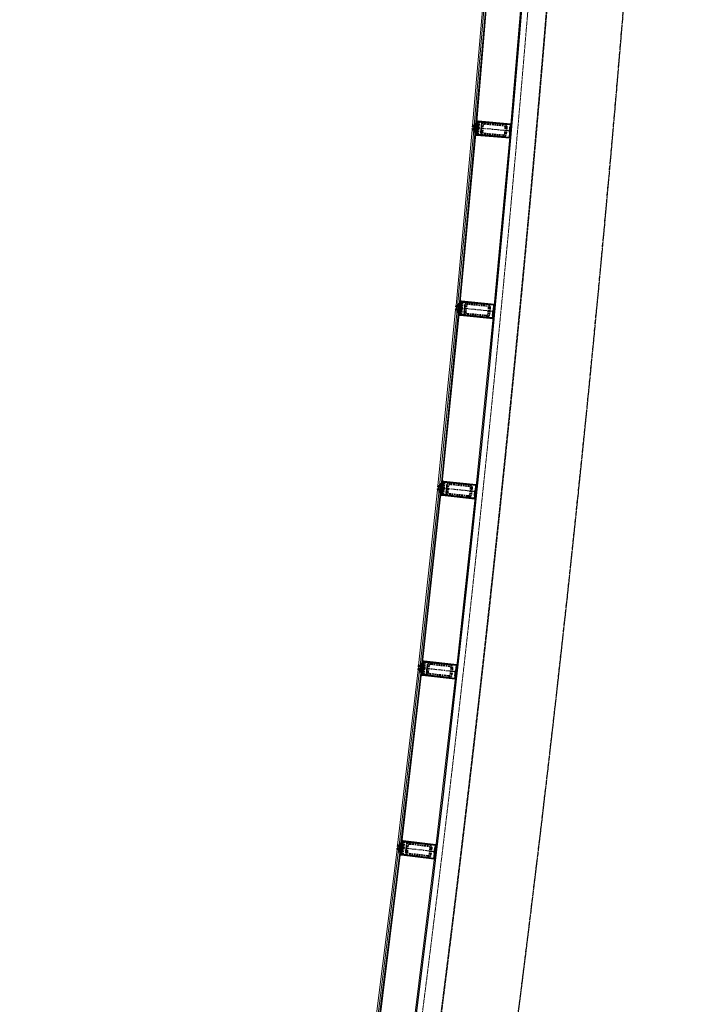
# Model space of a CAD drawing. Header units: millimetres. Extents: x 98667 to 994031, y -2704 to 533009.
# Tile 247 of 256: x 634175 to 639539, y 472335 to 480097. Entities that reach past the tile are written whole.
import ezdxf

# ---------------------------------------------------------------- set-up
doc = ezdxf.new("R2010")
doc.units = ezdxf.units.MM
for name, pattern in [('AP03000E0$0$CENTER', [50.8, 31.75, -6.35, 6.35, -6.35]), ('AP03000E0$0$HIDDEN', [9.525, 6.35, -3.175]), ('AP03000E0$0$HIDDENX2', [19.05, 12.7, -6.35]), ('sp00000g0$0$CENTER', [50.8, 31.75, -6.35, 6.35, -6.35])]:
    doc.linetypes.add(name, pattern=pattern)
doc.layers.add('0_LOUNGES', color=7, linetype='Continuous', true_color=0xfac800)
for name, color, linetype, lineweight in [('AP03000E0$0$A-FLOR-EDGE', 1, 'AP03000E0$0$HIDDENX2', 15), ('AP03000E0$0$A-GLAZ-FULL-EXTR', 2, 'Continuous', 20), ('AP03000E0$0$A-GLAZ-MULL-EXTR', 3, 'Continuous', 35), ('AP03000E0$0$A-WALL-FNSH', 1, 'Continuous', 15)]:
    doc.layers.add(name, color=color, linetype=linetype, lineweight=lineweight)
doc.layers.add('AP03000E0$0$A-Slab Edge Guide', color=55, linetype='Continuous', lineweight=15, plot=False)
doc.layers.add('sp00000g0$0$S-GRID', color=1, linetype='sp00000g0$0$CENTER')

msp = doc.modelspace()

# ---------------------------------------------------------------- linework, layer by layer
at = {"color": 251, "linetype": 'AP03000E0$0$CENTER'}
for p, q in [((638042.3, 479219.4), (637743.5, 479245.8)), ((637911.1, 477796.9), (637612.5, 477825.7)), ((637768.5, 476375.5), (637470.2, 476406.7)), ((637614.7, 474955.3), (637316.6, 474988.8)), ((637449.6, 473536.4), (637151.7, 473572.3))]:
    msp.add_line(p, q, dxfattribs=at)
at = {"layer": '0_LOUNGES', "color": 251, "extrusion": (-9.9569e-08, 8.03241e-09, 1)}
msp.add_arc((459025.1, 494953.7, -0.1), 179716.4, 329.503566, 357.209655, dxfattribs=at)
at = {"layer": 'AP03000E0$0$A-FLOR-EDGE', "color": 251, "linetype": 'AP03000E0$0$HIDDEN'}
msp.add_arc((459073.4, 494999.9), 179716, 310.999998, 11.472529, dxfattribs=at)
at = {"layer": 'AP03000E0$0$A-GLAZ-FULL-EXTR', "color": 251}
for p, q in [((637861.8, 480649.4), (637745, 479263.2)), ((637757, 479262.2), (637873.7, 480648.4)), ((637885.7, 480647.4), (637768.9, 479261.2)), ((637774.9, 479260.7), (637891.7, 480646.9)), ((638160.7, 480624.2), (638043.9, 479238)), ((637745, 479263.2), (637757, 479262.2)), ((637757, 479262.2), (637758, 479274.2)), ((637768.9, 479261.2), (637757, 479262.2)), ((637758, 479274.2), (637769.9, 479273.1)), ((637758.5, 479280.1), (637770.4, 479279.1)), ((637761, 479273.9), (637761.5, 479279.9)), ((637766.9, 479273.4), (637761, 479273.9)), ((637761.5, 479279.9), (637767.4, 479279.4)), ((637767.4, 479279.4), (637766.9, 479273.4)), ((637769.9, 479273.1), (637768.9, 479261.2)), ((637768.9, 479261.2), (637774.9, 479260.7)), ((637614.1, 477843.1), (637741.9, 479228.3)), ((637753.9, 479227.2), (637626.1, 477842)), ((637638, 477840.9), (637765.8, 479226.1)), ((637771.8, 479225.6), (637644, 477840.3)), ((637741.9, 479228.3), (637753.9, 479227.2)), ((637752.2, 479209.3), (637764.2, 479208.2)), ((637753.9, 479227.2), (637752.8, 479215.3)), ((637752.8, 479215.3), (637764.7, 479214.2)), ((637765.8, 479226.1), (637753.9, 479227.2)), ((637755.8, 479215), (637755.2, 479209)), ((637755.2, 479209), (637761.2, 479208.5)), ((637761.7, 479214.5), (637755.8, 479215)), ((637761.2, 479208.5), (637761.7, 479214.5)), ((637764.7, 479214.2), (637765.8, 479226.1)), ((637765.8, 479226.1), (637771.8, 479225.6)), ((637912.9, 477815.5), (638040.7, 479200.8)), ((637626.1, 477842), (637627.2, 477853.9)), ((637627.2, 477853.9), (637639.1, 477852.8)), ((637627.7, 477859.9), (637639.7, 477858.8)), ((637630.2, 477853.7), (637630.7, 477859.6)), ((637636.1, 477853.1), (637630.2, 477853.7)), ((637630.7, 477859.6), (637636.7, 477859.1)), ((637636.7, 477859.1), (637636.1, 477853.1)), ((637639.1, 477852.8), (637638, 477840.9)), ((637610.8, 477808.3), (637472, 476424.1)), ((637483.9, 476422.9), (637622.7, 477807.1)), ((637634.7, 477805.9), (637495.9, 476421.7)), ((637501.8, 476421.1), (637640.6, 477805.3)), ((637622.7, 477807.1), (637610.8, 477808.3)), ((637626.1, 477842), (637614.1, 477843.1)), ((637620.9, 477789.1), (637632.9, 477787.9)), ((637622.7, 477807.1), (637621.5, 477795.1)), ((637621.5, 477795.1), (637633.5, 477793.9)), ((637634.7, 477805.9), (637622.7, 477807.1)), ((637624.5, 477794.8), (637623.9, 477788.8)), ((637623.9, 477788.8), (637629.9, 477788.2)), ((637630.5, 477794.2), (637624.5, 477794.8)), ((637638, 477840.9), (637626.1, 477842)), ((637629.9, 477788.2), (637630.5, 477794.2)), ((637633.5, 477793.9), (637634.7, 477805.9)), ((637640.6, 477805.3), (637634.7, 477805.9)), ((637644, 477840.3), (637638, 477840.9)), ((637909.3, 477778.3), (637770.5, 476394.1)), ((637318.5, 475006.2), (637468.3, 476389.3)), ((637480.3, 476388), (637330.5, 475004.9)), ((637342.4, 475003.6), (637492.2, 476386.7)), ((637498.2, 476386), (637348.4, 475003)), ((637468.3, 476389.3), (637480.3, 476388)), ((637472, 476424.1), (637483.9, 476422.9)), ((637480.3, 476388), (637479, 476376)), ((637479, 476376), (637490.9, 476374.7)), ((637492.2, 476386.7), (637480.3, 476388)), ((637482, 476375.7), (637481.3, 476369.7)), ((637487.9, 476375.1), (637482, 476375.7)), ((637483.9, 476422.9), (637485.1, 476434.8)), ((637495.9, 476421.7), (637483.9, 476422.9)), ((637485.1, 476434.8), (637497.1, 476433.6)), ((637485.7, 476440.8), (637497.6, 476439.6)), ((637487.3, 476369.1), (637487.9, 476375.1)), ((637488.1, 476434.5), (637488.7, 476440.5)), ((637494.1, 476433.9), (637488.1, 476434.5)), ((637488.7, 476440.5), (637494.7, 476439.9)), ((637490.9, 476374.7), (637492.2, 476386.7)), ((637492.2, 476386.7), (637498.2, 476386)), ((637494.7, 476439.9), (637494.1, 476433.9)), ((637497.1, 476433.6), (637495.9, 476421.7)), ((637495.9, 476421.7), (637501.8, 476421.1)), ((637478.3, 476370.1), (637490.3, 476368.8)), ((637481.3, 476369.7), (637487.3, 476369.1)), ((637616.8, 474973.9), (637766.6, 476357)), ((637330.5, 475004.9), (637318.5, 475006.2)), ((637330.5, 475004.9), (637331.8, 475016.9)), ((637342.4, 475003.6), (637330.5, 475004.9)), ((637331.8, 475016.9), (637343.7, 475015.6)), ((637332.4, 475022.8), (637344.3, 475021.5)), ((637334.7, 475016.5), (637335.4, 475022.5)), ((637340.7, 475015.9), (637334.7, 475016.5)), ((637335.4, 475022.5), (637341.3, 475021.9)), ((637341.3, 475021.9), (637340.7, 475015.9)), ((637343.7, 475015.6), (637342.4, 475003.6)), ((637348.4, 475003), (637342.4, 475003.6)), ((637314.6, 474971.4), (637153.8, 473589.6)), ((637165.7, 473588.3), (637326.5, 474970.1)), ((637338.5, 474968.7), (637177.7, 473586.9)), ((637183.6, 473586.2), (637344.4, 474968)), ((637326.5, 474970.1), (637314.6, 474971.4)), ((637324.5, 474952.2), (637336.4, 474950.8)), ((637326.5, 474970.1), (637325.2, 474958.1)), ((637325.2, 474958.1), (637337.1, 474956.7)), ((637338.5, 474968.7), (637326.5, 474970.1)), ((637328.1, 474957.8), (637327.4, 474951.8)), ((637327.4, 474951.8), (637333.4, 474951.1)), ((637334.1, 474957.1), (637328.1, 474957.8)), ((637333.4, 474951.1), (637334.1, 474957.1)), ((637337.1, 474956.7), (637338.5, 474968.7)), ((637344.4, 474968), (637338.5, 474968.7)), ((637612.6, 474936.8), (637451.8, 473555)), ((637153.8, 473589.6), (637165.7, 473588.3)), ((637165.7, 473588.3), (637167.1, 473600.2)), ((637177.7, 473586.9), (637165.7, 473588.3)), ((637167.1, 473600.2), (637179, 473598.8)), ((637167.8, 473606.1), (637179.7, 473604.7)), ((637170.1, 473599.8), (637170.8, 473605.8)), ((637176.1, 473599.1), (637170.1, 473599.8)), ((637170.8, 473605.8), (637176.8, 473605.1)), ((637176.8, 473605.1), (637176.1, 473599.1)), ((637179, 473598.8), (637177.7, 473586.9)), ((637177.7, 473586.9), (637183.6, 473586.2)), ((636977.8, 472174.4), (637149.6, 473554.9)), ((637161.5, 473553.4), (636989.8, 472172.9)), ((637001.7, 472171.4), (637173.5, 473551.9)), ((637179.4, 473551.2), (637007.6, 472170.7)), ((637149.6, 473554.9), (637161.5, 473553.4)), ((637159.3, 473535.5), (637171.2, 473534.1)), ((637161.5, 473553.4), (637160.1, 473541.5)), ((637160.1, 473541.5), (637172, 473540)), ((637173.5, 473551.9), (637161.5, 473553.4)), ((637163, 473541.1), (637162.3, 473535.2)), ((637162.3, 473535.2), (637168.3, 473534.4)), ((637169, 473540.4), (637163, 473541.1)), ((637168.3, 473534.4), (637169, 473540.4)), ((637172, 473540), (637173.5, 473551.9)), ((637173.5, 473551.9), (637179.4, 473551.2)), ((637275.6, 472137.4), (637447.3, 473517.8))]:
    msp.add_line(p, q, dxfattribs=at)
at = {"layer": 'AP03000E0$0$A-GLAZ-FULL-EXTR', "color": 251, "linetype": 'Continuous'}
for p, q in [((637757, 479262.4), (637768.9, 479261.3)), ((637757.2, 479265.5), (637769.2, 479264.5)), ((637757.5, 479268.7), (637769.5, 479267.7)), ((637757.8, 479271.9), (637769.7, 479270.8)), ((637760.8, 479273.9), (637759.7, 479262)), ((637763.9, 479273.7), (637762.9, 479261.7)), ((637767.1, 479273.4), (637766.1, 479261.4)), ((637752.8, 479215.8), (637764.9, 479215.7)), ((637753.1, 479218.9), (637765.2, 479218.9)), ((637753.4, 479222.1), (637765.5, 479222.1)), ((637753.7, 479215.2), (637753.8, 479226.3)), ((637753.7, 479225.3), (637765.7, 479225.2)), ((637756.9, 479214.9), (637757, 479227)), ((637760.1, 479214.6), (637760.1, 479226.7)), ((637763.3, 479214.3), (637763.3, 479226.4)), ((637626.9, 477851), (637639, 477851)), ((637627.5, 477841.9), (637627.5, 477853.9)), ((637630.7, 477841.6), (637630.7, 477853.6)), ((637633.8, 477841.3), (637633.9, 477853.3)), ((637637, 477841), (637637, 477853)), ((637621.6, 477795.4), (637633.5, 477794.2)), ((637621.9, 477798.6), (637633.8, 477797.3)), ((637622.2, 477801.7), (637634.1, 477800.5)), ((637622.5, 477804.9), (637634.4, 477803.7)), ((637625.8, 477806.7), (637624.6, 477794.8)), ((637626.3, 477844.7), (637638.4, 477844.6)), ((637626.6, 477847.9), (637638.7, 477847.8)), ((637629, 477806.4), (637627.8, 477794.5)), ((637632.1, 477806.1), (637630.9, 477794.2)), ((637631.6, 477841.5), (637638.1, 477841.5)), ((637479.2, 476378.4), (637491.3, 476378.4)), ((637479.6, 476381.6), (637491.6, 476381.5)), ((637479.9, 476384.8), (637492, 476384.7)), ((637480.3, 476387.9), (637480.6, 476387.9)), ((637481.8, 476375.7), (637481.8, 476387.8)), ((637484.1, 476424.3), (637496, 476423.1)), ((637484.4, 476427.5), (637496.3, 476426.3)), ((637484.7, 476430.6), (637496.6, 476429.4)), ((637485, 476433.8), (637496.9, 476432.6)), ((637485, 476375.4), (637485, 476387.5)), ((637486.4, 476434.7), (637485.2, 476422.7)), ((637486.6, 476375.2), (637491, 476375.2)), ((637488.1, 476375), (637488.2, 476387.1)), ((637489.5, 476434.4), (637488.3, 476422.4)), ((637491.3, 476378.5), (637491.4, 476386.8)), ((637492.7, 476434.1), (637491.5, 476422.1)), ((637495.8, 476433.7), (637494.6, 476421.8)), ((637330.7, 475007.4), (637342.8, 475007.4)), ((637331.1, 475010.6), (637343.1, 475010.5)), ((637331.4, 475013.8), (637343.5, 475013.7)), ((637333.3, 475004.6), (637333.3, 475016.7)), ((637336.5, 475004.3), (637336.5, 475016.3)), ((637337.1, 475004.2), (637342.5, 475004.2)), ((637339.6, 475003.9), (637339.7, 475016)), ((637342.8, 475007.7), (637342.9, 475015.7)), ((637325.5, 474961.1), (637337.4, 474959.7)), ((637325.9, 474964.2), (637337.8, 474962.8)), ((637326.2, 474967.4), (637338.1, 474966)), ((637328.6, 474969.8), (637327.2, 474957.9)), ((637331.8, 474969.4), (637330.4, 474957.5)), ((637334.9, 474969.1), (637333.5, 474957.2)), ((637338.1, 474968.7), (637336.7, 474956.8)), ((637165.8, 473589.2), (637177.8, 473587.8)), ((637167.4, 473600.1), (637166, 473588.2)), ((637166.2, 473592.3), (637178.1, 473590.9)), ((637166.6, 473595.5), (637178.5, 473594.1)), ((637166.9, 473598.7), (637178.9, 473597.2)), ((637170.5, 473599.8), (637169.1, 473587.9)), ((637173.7, 473599.4), (637172.3, 473587.5)), ((637176.9, 473599), (637175.4, 473587.1)), ((637160.4, 473544.4), (637172.5, 473544.4)), ((637160.8, 473547.6), (637172.9, 473547.5)), ((637161.2, 473550.8), (637173.3, 473550.7)), ((637162.2, 473541.2), (637162.3, 473553.3)), ((637162.2, 473541.2), (637172.1, 473541.2)), ((637165.4, 473540.8), (637165.4, 473552.9)), ((637168.6, 473540.4), (637168.6, 473552.5)), ((637171.7, 473540), (637171.8, 473552.1))]:
    msp.add_line(p, q, dxfattribs=at)
at = {"layer": 'AP03000E0$0$A-GLAZ-MULL-EXTR', "color": 251}
for p, q in [((637744.6, 479258.2), (637744.1, 479253.2)), ((637744.1, 479253.2), (637784, 479249.7)), ((637779.4, 479255.1), (637744.6, 479258.2)), ((637776.2, 479275.5), (637778.6, 479302.9)), ((637781.2, 479275.1), (637776.2, 479275.5)), ((637778.6, 479302.9), (637783.2, 479297.5)), ((637783.2, 479297.5), (637779.4, 479255.1)), ((637783.2, 479297.5), (637781.2, 479275.1)), ((637785.9, 479271.6), (637782.7, 479234.8)), ((637788.1, 479297), (637783.2, 479297.5)), ((637784, 479249.7), (637784.4, 479254.7)), ((637784.4, 479254.7), (637787.9, 479294.1)), ((637785.2, 479229.5), (637788.9, 479271.4)), ((637788.9, 479271.4), (637785.9, 479271.6)), ((637787.9, 479294.1), (637844.7, 479289)), ((638047.1, 479274.2), (637788.1, 479297)), ((637844.7, 479289), (638043.9, 479271.5)), ((638039.1, 479251.8), (638035.5, 479210)), ((638038.9, 479214.7), (638042.1, 479251.5)), ((638042.1, 479251.5), (638039.1, 479251.8)), ((638043.9, 479271.5), (638040.2, 479229.6)), ((638043.2, 479229.4), (638047.1, 479274.2)), ((637742.8, 479238.3), (637742.4, 479233.3)), ((637742.4, 479233.3), (637777.2, 479230.2)), ((637782.7, 479234.8), (637742.8, 479238.3)), ((637770.5, 479210.8), (637768.1, 479183.4)), ((637768.1, 479183.4), (637773.5, 479187.9)), ((637775.5, 479210.3), (637770.5, 479210.8)), ((637777.2, 479230.2), (637773.5, 479187.9)), ((637773.5, 479187.9), (637775.5, 479210.3)), ((637773.5, 479187.9), (637778.5, 479187.5)), ((637778.5, 479187.5), (638037.5, 479164.6)), ((637778.7, 479190.5), (637782.2, 479229.8)), ((637835.5, 479185.4), (637778.7, 479190.5)), ((637782.2, 479229.8), (637785.2, 479229.5)), ((638034.7, 479167.9), (637835.5, 479185.4)), ((638038.4, 479209.7), (638034.7, 479167.9)), ((638035.5, 479210), (638038.4, 479209.7)), ((638037.5, 479164.6), (638041.9, 479214.4)), ((638041.9, 479214.4), (638038.9, 479214.7)), ((638040.2, 479229.6), (638043.2, 479229.4)), ((637645.4, 477855.1), (637648.1, 477882.5)), ((637650.4, 477854.7), (637645.4, 477855.1)), ((637648.1, 477882.5), (637652.6, 477877.1)), ((637648.5, 477834.8), (637652.6, 477877.1)), ((637652.6, 477877.1), (637650.4, 477854.7)), ((637652.6, 477877.1), (637657.5, 477876.6)), ((637657.3, 477873.6), (637653.5, 477834.3)), ((637714, 477868.1), (637657.3, 477873.6)), ((637657.5, 477876.6), (637916.3, 477851.7)), ((637913.1, 477849), (637714, 477868.1)), ((637909, 477807.2), (637913.1, 477849)), ((637916.3, 477851.7), (637911.6, 477801.9)), ((637611.3, 477813.2), (637611.7, 477818.2)), ((637646.1, 477809.9), (637611.3, 477813.2)), ((637611.7, 477818.2), (637651.6, 477814.4)), ((637613.2, 477833.1), (637613.7, 477838.1)), ((637653, 477829.3), (637613.2, 477833.1)), ((637613.7, 477838.1), (637648.5, 477834.8)), ((637639.2, 477790.4), (637636.6, 477763.1)), ((637644.2, 477790), (637639.2, 477790.4)), ((637642, 477767.6), (637646.1, 477809.9)), ((637642, 477767.6), (637644.2, 477790)), ((637651.1, 477809.4), (637647.3, 477770.1)), ((637649.4, 477792.5), (637653, 477829.3)), ((637652.4, 477792.2), (637649.4, 477792.5)), ((637651.6, 477814.4), (637651.1, 477809.4)), ((637656.5, 477834), (637652.4, 477792.2)), ((637653.5, 477834.3), (637656.5, 477834)), ((637902, 477765.6), (637906.1, 477807.5)), ((637903.1, 477745.5), (637907.1, 477787.3)), ((637908.6, 477802.2), (637905, 477765.4)), ((637910.1, 477787), (637905.8, 477742.2)), ((637906.1, 477807.5), (637909, 477807.2)), ((637907.1, 477787.3), (637910.1, 477787)), ((637911.6, 477801.9), (637908.6, 477802.2)), ((637636.6, 477763.1), (637642, 477767.6)), ((637647, 477767.1), (637642, 477767.6)), ((637905.8, 477742.2), (637647, 477767.1)), ((637647.3, 477770.1), (637704, 477764.6)), ((637704, 477764.6), (637903.1, 477745.5)), ((637905, 477765.4), (637902, 477765.6)), ((637503.4, 476435.9), (637506.2, 476463.2)), ((637506.2, 476463.2), (637510.7, 476457.7)), ((637506.3, 476415.5), (637510.7, 476457.7)), ((637510.7, 476457.7), (637508.3, 476435.4)), ((637510.7, 476457.7), (637515.6, 476457.2)), ((637515.3, 476454.2), (637511.2, 476414.9)), ((637572, 476448.3), (637515.3, 476454.2)), ((637515.6, 476457.2), (637774.2, 476430.2)), ((637468.9, 476394.2), (637469.4, 476399.2)), ((637503.7, 476390.6), (637468.9, 476394.2)), ((637469.4, 476399.2), (637509.2, 476395.1)), ((637470.9, 476414.1), (637471.5, 476419.1)), ((637510.7, 476410), (637470.9, 476414.1)), ((637471.5, 476419.1), (637506.3, 476415.5)), ((637499.3, 476348.3), (637503.7, 476390.6)), ((637508.3, 476435.4), (637503.4, 476435.9)), ((637508.6, 476390.1), (637504.5, 476350.8)), ((637506.9, 476373.2), (637510.7, 476410)), ((637509.2, 476395.1), (637508.6, 476390.1)), ((637514.2, 476414.6), (637509.9, 476372.9)), ((637511.2, 476414.9), (637514.2, 476414.6)), ((637770.9, 476427.6), (637572, 476448.3)), ((637759.3, 476344.3), (637763.6, 476386.1)), ((637766.1, 476380.8), (637762.2, 476344)), ((637763.6, 476386.1), (637766.6, 476385.8)), ((637769.1, 476380.5), (637766.1, 476380.8)), ((637766.6, 476385.8), (637770.9, 476427.6)), ((637774.2, 476430.2), (637769.1, 476380.5)), ((637496.6, 476371.2), (637493.8, 476343.9)), ((637493.8, 476343.9), (637499.3, 476348.3)), ((637501.6, 476370.7), (637496.6, 476371.2)), ((637499.3, 476348.3), (637501.6, 476370.7)), ((637504.2, 476347.8), (637499.3, 476348.3)), ((637762.8, 476320.8), (637504.2, 476347.8)), ((637504.5, 476350.8), (637561.2, 476344.9)), ((637509.9, 476372.9), (637506.9, 476373.2)), ((637561.2, 476344.9), (637760.2, 476324.1)), ((637762.2, 476344), (637759.3, 476344.3)), ((637760.2, 476324.1), (637764.5, 476365.9)), ((637767.5, 476365.6), (637762.8, 476320.8)), ((637764.5, 476365.9), (637767.5, 476365.6)), ((637315.2, 474976.4), (637315.7, 474981.4)), ((637315.7, 474981.4), (637355.5, 474976.9)), ((637317.4, 474996.3), (637318, 475001.3)), ((637357.2, 474991.8), (637317.4, 474996.3)), ((637318, 475001.3), (637352.8, 474997.3)), ((637350, 475017.8), (637353.1, 475045.1)), ((637355, 475017.2), (637350, 475017.8)), ((637352.8, 474997.3), (637357.5, 475039.6)), ((637353, 474955.1), (637357.2, 474991.8)), ((637353.1, 475045.1), (637357.5, 475039.6)), ((637355.5, 474976.9), (637354.9, 474971.9)), ((637357.5, 475039.6), (637355, 475017.2)), ((637360.7, 474996.5), (637356, 474954.7)), ((637357.5, 475039.6), (637362.5, 475039)), ((637362.1, 475036), (637357.7, 474996.8)), ((637357.7, 474996.8), (637360.7, 474996.5)), ((637418.8, 475029.7), (637362.1, 475036)), ((637362.5, 475039), (637620.8, 475010)), ((637617.5, 475007.3), (637418.8, 475029.7)), ((637612.8, 474965.6), (637617.5, 475007.3)), ((637620.8, 475010), (637615.3, 474960.3)), ((637350, 474972.5), (637315.2, 474976.4)), ((637342.8, 474953.2), (637339.7, 474925.9)), ((637339.7, 474925.9), (637345.2, 474930.3)), ((637347.7, 474952.6), (637342.8, 474953.2)), ((637345.2, 474930.3), (637350, 474972.5)), ((637345.2, 474930.3), (637347.7, 474952.6)), ((637350.2, 474929.7), (637345.2, 474930.3)), ((637608.6, 474900.7), (637350.2, 474929.7)), ((637354.9, 474971.9), (637350.5, 474932.7)), ((637350.5, 474932.7), (637407.2, 474926.3)), ((637356, 474954.7), (637353, 474955.1)), ((637407.2, 474926.3), (637605.9, 474904)), ((637605.2, 474924.2), (637609.9, 474965.9)), ((637608.1, 474923.9), (637605.2, 474924.2)), ((637605.9, 474904), (637610.6, 474945.7)), ((637612.3, 474960.6), (637608.1, 474923.9)), ((637613.6, 474945.4), (637608.6, 474900.7)), ((637609.9, 474965.9), (637612.8, 474965.6)), ((637610.6, 474945.7), (637613.6, 474945.4)), ((637615.3, 474960.3), (637612.3, 474960.6)), ((637153.2, 473584.7), (637152.6, 473579.7)), ((637152.6, 473579.7), (637192.3, 473574.9)), ((637188, 473580.5), (637153.2, 473584.7)), ((637185.4, 473600.9), (637188.7, 473628.2)), ((637190.4, 473600.3), (637185.4, 473600.9)), ((637193.1, 473622.7), (637188, 473580.5)), ((637188.7, 473628.2), (637193.1, 473622.7)), ((637193.1, 473622.7), (637190.4, 473600.3)), ((637195, 473596.8), (637190.5, 473560)), ((637192.3, 473574.9), (637192.9, 473579.9)), ((637192.9, 473579.9), (637197.7, 473619.1)), ((637192.9, 473554.7), (637197.9, 473596.4)), ((637198, 473622.1), (637193.1, 473622.7)), ((637197.9, 473596.4), (637195, 473596.8)), ((637197.7, 473619.1), (637254.2, 473612.3)), ((637456.2, 473591), (637198, 473622.1)), ((637254.2, 473612.3), (637452.8, 473588.4)), ((637452.8, 473588.4), (637447.8, 473546.7)), ((637450.8, 473546.3), (637456.2, 473591)), ((637150.8, 473564.8), (637150.2, 473559.9)), ((637150.2, 473559.9), (637185, 473555.7)), ((637190.5, 473560), (637150.8, 473564.8)), ((637177.6, 473536.4), (637174.3, 473509.1)), ((637174.3, 473509.1), (637179.9, 473513.5)), ((637182.6, 473535.8), (637177.6, 473536.4)), ((637185, 473555.7), (637179.9, 473513.5)), ((637179.9, 473513.5), (637182.6, 473535.8)), ((637179.9, 473513.5), (637184.9, 473512.9)), ((637184.9, 473512.9), (637443, 473481.8)), ((637185.2, 473515.9), (637189.9, 473555.1)), ((637241.8, 473509), (637185.2, 473515.9)), ((637189.9, 473555.1), (637192.9, 473554.7)), ((637440.4, 473485.1), (637241.8, 473509)), ((637445.4, 473526.8), (637440.4, 473485.1)), ((637447.4, 473568.9), (637442.4, 473527.2)), ((637442.4, 473527.2), (637445.4, 473526.8)), ((637443, 473481.8), (637449, 473531.4)), ((637446, 473531.8), (637450.4, 473568.5)), ((637449, 473531.4), (637446, 473531.8)), ((637450.4, 473568.5), (637447.4, 473568.9)), ((637447.8, 473546.7), (637450.8, 473546.3))]:
    msp.add_line(p, q, dxfattribs=at)
at = {"layer": 'AP03000E0$0$A-GLAZ-MULL-EXTR', "color": 251, "linetype": 'Continuous'}
for p, q in [((637776.5, 479278.4), (637781.5, 479278.4)), ((637776.7, 479281.6), (637781.8, 479281.6)), ((637777, 479284.8), (637782, 479284.8)), ((637777.3, 479275.4), (637777.4, 479289)), ((637777.3, 479288), (637782.3, 479287.9)), ((637777.6, 479291.1), (637782.6, 479291.1)), ((637777.9, 479294.3), (637782.9, 479294.3)), ((637778.1, 479297.5), (637783.2, 479297.5)), ((637778.4, 479300.6), (637780.5, 479300.6)), ((637779.2, 479275.2), (637781.2, 479275.2)), ((637780.5, 479275.1), (637780.6, 479300.5)), ((637768.3, 479186.4), (637771.7, 479186.4)), ((637768.6, 479189.6), (637773.6, 479189.5)), ((637768.9, 479192.7), (637773.9, 479192.7)), ((637769.2, 479195.9), (637774.2, 479195.9)), ((637769.5, 479199.1), (637774.5, 479199.1)), ((637769.7, 479202.3), (637774.8, 479202.2)), ((637770, 479205.4), (637775, 479205.4)), ((637770.3, 479208.6), (637775.3, 479208.6)), ((637770.6, 479185.5), (637770.7, 479210.7)), ((637773.8, 479191.6), (637773.9, 479210.5)), ((637645.6, 477856.8), (637650.6, 477856.3)), ((637645.9, 477860), (637650.9, 477859.5)), ((637646.2, 477863.1), (637651.2, 477862.6)), ((637646.5, 477866.3), (637651.5, 477865.8)), ((637646.8, 477869.4), (637651.8, 477869)), ((637647.1, 477872.6), (637652.1, 477872.1)), ((637647.4, 477875.8), (637652.4, 477875.3)), ((637647.7, 477878.9), (637651.3, 477878.6)), ((637650.2, 477879.9), (637647.8, 477854.9)), ((637648, 477882.1), (637648.5, 477882)), ((637637.4, 477771.5), (637642.4, 477771)), ((637637.7, 477774.6), (637642.7, 477774.1)), ((637638, 477777.8), (637643, 477777.3)), ((637638.3, 477781), (637643.3, 477780.5)), ((637638.6, 477784.1), (637643.6, 477783.6)), ((637638.9, 477787.3), (637643.9, 477786.8)), ((637641.4, 477790.2), (637639, 477765.1)), ((637639.2, 477790.4), (637644.2, 477790)), ((637636.8, 477765.2), (637638.8, 477765)), ((637637.1, 477768.3), (637642.1, 477767.8)), ((637507.2, 476462.1), (637504.4, 476435.8)), ((637505.3, 476454.5), (637510.3, 476453.9)), ((637505.6, 476457.6), (637510.6, 476457.1)), ((637506, 476460.8), (637508.4, 476460.5)), ((637510, 476458.6), (637507.5, 476435.4)), ((637503.7, 476438.7), (637508.6, 476438.2)), ((637504, 476441.8), (637509, 476441.3)), ((637504.3, 476445), (637509.3, 476444.5)), ((637504.6, 476448.2), (637509.6, 476447.6)), ((637505, 476451.3), (637509.9, 476450.8)), ((637493.8, 476343.9), (637493.8, 476343.9)), ((637494.1, 476347.1), (637497.3, 476346.8)), ((637494.4, 476350.3), (637499.4, 476349.7)), ((637497.6, 476371.1), (637494.8, 476344.7)), ((637494.8, 476353.4), (637499.7, 476352.9)), ((637495.1, 476356.6), (637500.1, 476356.1)), ((637495.4, 476359.7), (637500.4, 476359.2)), ((637495.8, 476362.9), (637500.7, 476362.4)), ((637496.1, 476366.1), (637501.1, 476365.5)), ((637496.4, 476369.2), (637501.4, 476368.7)), ((637500.7, 476370.8), (637498.3, 476347.5)), ((637350.1, 475018.7), (637355.1, 475018.1)), ((637350.5, 475021.9), (637355.4, 475021.3)), ((637350.8, 475025), (637355.8, 475024.4)), ((637351.2, 475028.2), (637356.2, 475027.6)), ((637351.5, 475031.3), (637356.5, 475030.8)), ((637351.9, 475034.5), (637356.9, 475033.9)), ((637355.1, 475042.6), (637352.2, 475017.5)), ((637352.2, 475037.6), (637357.2, 475037.1)), ((637352.6, 475040.8), (637356.9, 475040.3)), ((637353, 475043.9), (637354.1, 475043.8)), ((637339.8, 474927.2), (637341.2, 474927)), ((637340.2, 474930.4), (637344.7, 474929.8)), ((637340.6, 474933.5), (637345.5, 474932.9)), ((637340.9, 474936.7), (637345.9, 474936.1)), ((637341.3, 474939.8), (637346.2, 474939.3)), ((637341.6, 474943), (637346.6, 474942.4)), ((637344.9, 474952.9), (637342, 474927.7)), ((637342, 474946.1), (637346.9, 474945.6)), ((637342.3, 474949.3), (637347.3, 474948.7)), ((637342.7, 474952.4), (637347.6, 474951.9)), ((637185.8, 473600.9), (637185.8, 473604.4)), ((637185.8, 473603.9), (637190.8, 473603.9)), ((637186.1, 473607.1), (637191.2, 473607.1)), ((637186.5, 473610.2), (637191.6, 473610.2)), ((637186.9, 473613.4), (637191.9, 473613.4)), ((637187.3, 473616.6), (637192.3, 473616.6)), ((637187.3, 473600.7), (637190.4, 473600.7)), ((637187.7, 473619.8), (637192.7, 473619.7)), ((637188, 473622.9), (637192.9, 473622.9)), ((637188.4, 473626.1), (637190.4, 473626.1)), ((637189, 473600.5), (637189.1, 473627.7)), ((637192.2, 473615.7), (637192.2, 473623.7)), ((637174.7, 473511.9), (637177.8, 473511.9)), ((637175.1, 473515), (637180.1, 473515)), ((637175.4, 473518.2), (637180.5, 473518.2)), ((637175.8, 473521.4), (637180.9, 473521.4)), ((637175.9, 473510.3), (637176, 473522.6)), ((637176.2, 473524.6), (637181.2, 473524.5)), ((637176.6, 473527.7), (637181.6, 473527.7)), ((637177, 473530.9), (637182, 473530.9)), ((637177.3, 473534.1), (637182.4, 473534.1)), ((637179.1, 473512.8), (637179.2, 473536.2)), ((637182.4, 473533.9), (637182.4, 473535.8))]:
    msp.add_line(p, q, dxfattribs=at)
at = {"layer": 'AP03000E0$0$A-GLAZ-MULL-EXTR', "color": 251, "linetype": 'AP03000E0$0$HIDDENX2'}
for p, q in [((637793.3, 479241.4), (637797.7, 479291.2)), ((637797.7, 479291.2), (637817.6, 479289.4)), ((637817.6, 479289.4), (637808.8, 479189.8)), ((637811, 479214.7), (637815.4, 479264.5)), ((637823.5, 479213.6), (637827.8, 479263.4)), ((637841.4, 479274.8), (637990.8, 479261.6)), ((637842.5, 479287.2), (637991.9, 479274)), ((638002.2, 479248), (637997.8, 479198.2)), ((638014.6, 479246.9), (638010.2, 479197.1)), ((637788.9, 479191.6), (637793.3, 479241.4)), ((637808.8, 479189.8), (637788.9, 479191.6)), ((637983.1, 479174.4), (637833.7, 479187.6)), ((637984.2, 479186.9), (637834.8, 479200.1)), ((637667, 477870.7), (637662.2, 477820.9)), ((637686.9, 477868.7), (637667, 477870.7)), ((637677.3, 477769.2), (637686.9, 477868.7)), ((637859.9, 477839.5), (637710.6, 477853.9)), ((637861.1, 477852), (637711.8, 477866.3)), ((637662.2, 477820.9), (637657.4, 477771.1)), ((637657.4, 477771.1), (637677.3, 477769.2)), ((637684.5, 477843.9), (637679.7, 477794.1)), ((637697, 477842.7), (637692.2, 477792.9)), ((637703.4, 477779.2), (637852.7, 477764.9)), ((637866.4, 477776.1), (637871.2, 477825.9)), ((637878.8, 477774.9), (637883.6, 477824.7)), ((637702.2, 477766.8), (637851.5, 477752.4)), ((637519.9, 476401.5), (637514.7, 476351.7)), ((637525.1, 476451.2), (637519.9, 476401.5)), ((637545, 476449.1), (637525.1, 476451.2)), ((637534.6, 476349.7), (637545, 476449.1)), ((637542.4, 476424.3), (637537.2, 476374.5)), ((637554.8, 476423), (637549.6, 476373.2)), ((637717.7, 476418.5), (637568.5, 476434.1)), ((637719, 476431), (637569.8, 476446.5)), ((637723.7, 476355.1), (637728.9, 476404.8)), ((637736.1, 476353.8), (637741.3, 476403.5)), ((637514.7, 476351.7), (637534.6, 476349.7)), ((637559.5, 476347.1), (637708.6, 476331.5)), ((637560.8, 476359.5), (637709.9, 476344)), ((637366.3, 474983.3), (637360.7, 474933.6)), ((637371.8, 475032.9), (637366.3, 474983.3)), ((637391.7, 475030.7), (637371.8, 475032.9)), ((637380.6, 474931.3), (637391.7, 475030.7)), ((637388.9, 475005.9), (637383.3, 474956.2)), ((637401.4, 475004.5), (637395.8, 474954.8)), ((637564.2, 474998.7), (637415.2, 475015.5)), ((637565.6, 475011.2), (637416.6, 475027.9)), ((637569.7, 474935.2), (637575.3, 474984.9)), ((637582.1, 474933.8), (637587.7, 474983.5)), ((637360.7, 474933.6), (637380.6, 474931.3)), ((637405.4, 474928.5), (637554.5, 474911.8)), ((637406.8, 474941), (637555.9, 474924.2)), ((637201.4, 473566.3), (637207.3, 473615.9)), ((637207.3, 473615.9), (637227.2, 473613.5)), ((637227.2, 473613.5), (637215.2, 473514.3)), ((637218.2, 473539.1), (637224.2, 473588.7)), ((637230.6, 473537.6), (637236.6, 473587.2)), ((637250.5, 473598.1), (637399.5, 473580.2)), ((637252, 473610.6), (637400.9, 473592.6)), ((637195.4, 473516.6), (637201.4, 473566.3)), ((637215.2, 473514.3), (637195.4, 473516.6)), ((637389, 473493.3), (637240.1, 473511.3)), ((637390.5, 473505.7), (637241.6, 473523.7)), ((637410.4, 473566.3), (637404.4, 473516.7)), ((637422.8, 473564.8), (637416.8, 473515.2))]:
    msp.add_line(p, q, dxfattribs=at)
at = {"layer": 'AP03000E0$0$A-GLAZ-MULL-EXTR', "color": 251}
for centre, start, end in [((637743.5, 479260.8), 293.01753, 56.89623), ((637744.5, 479260.7), 293.01753, 56.89623), ((637745.5, 479260.7), 293.01753, 56.89623), ((637746.4, 479260.6), 293.01753, 56.89623), ((637747.4, 479260.5), 293.01753, 56.89623), ((637748.4, 479260.4), 293.01753, 56.89623), ((637740.8, 479230.9), 293.01753, 56.89623), ((637741.8, 479230.9), 293.01753, 56.89623), ((637742.8, 479230.8), 293.01753, 56.89623), ((637743.8, 479230.7), 293.01753, 56.89623), ((637744.8, 479230.6), 293.01753, 56.89623), ((637745.8, 479230.5), 293.01753, 56.89623), ((637609.7, 477810.9), 292.56191, 56.4406), ((637610.7, 477810.8), 292.56191, 56.4406), ((637611.7, 477810.7), 292.56191, 56.4406), ((637612.6, 477840.7), 292.56191, 56.4406), ((637612.7, 477810.6), 292.56191, 56.4406), ((637613.6, 477840.6), 292.56191, 56.4406), ((637613.7, 477810.5), 292.56191, 56.4406), ((637614.6, 477840.5), 292.56191, 56.4406), ((637614.7, 477810.4), 292.56191, 56.4406), ((637615.6, 477840.4), 292.56191, 56.4406), ((637616.6, 477840.3), 292.56191, 56.4406), ((637617.5, 477840.3), 292.56191, 56.4406), ((637467.3, 476391.9), 292.10628, 55.98496), ((637468.3, 476391.8), 292.10628, 55.98496), ((637469.3, 476391.7), 292.10628, 55.98496), ((637470.3, 476391.6), 292.10628, 55.98496), ((637470.4, 476421.7), 292.10628, 55.98496), ((637471.3, 476391.5), 292.10628, 55.98496), ((637471.4, 476421.6), 292.10628, 55.98496), ((637472.2, 476391.4), 292.10628, 55.98496), ((637472.4, 476421.5), 292.10628, 55.98496), ((637473.4, 476421.4), 292.10628, 55.98496), ((637474.4, 476421.3), 292.10628, 55.98496), ((637475.4, 476421.2), 292.10628, 55.98496), ((637316.9, 475003.9), 291.65066, 55.52934), ((637317.9, 475003.8), 291.65066, 55.52934), ((637318.9, 475003.7), 291.65066, 55.52934), ((637319.9, 475003.6), 291.65066, 55.52934), ((637320.9, 475003.4), 291.65066, 55.52934), ((637321.9, 475003.3), 291.65066, 55.52934), ((637313.6, 474974.1), 291.65066, 55.52934), ((637314.6, 474974), 291.65066, 55.52934), ((637315.6, 474973.9), 291.65066, 55.52934), ((637316.6, 474973.7), 291.65066, 55.52934), ((637317.6, 474973.6), 291.65066, 55.52934), ((637318.5, 474973.5), 291.65066, 55.52934), ((637152.2, 473587.3), 291.19504, 55.07373), ((637153.2, 473587.2), 291.19504, 55.07373), ((637154.2, 473587.1), 291.19504, 55.07373), ((637155.2, 473587), 291.19504, 55.07373), ((637156.2, 473586.8), 291.19504, 55.07373), ((637157.2, 473586.7), 291.19504, 55.07373), ((637148.6, 473557.5), 291.19504, 55.07373), ((637149.6, 473557.4), 291.19504, 55.07373), ((637150.6, 473557.3), 291.19504, 55.07373), ((637151.6, 473557.2), 291.19504, 55.07373), ((637152.6, 473557.1), 291.19504, 55.07373), ((637153.6, 473556.9), 291.19504, 55.07373)]:
    msp.add_arc(centre, 2.83, start, end, dxfattribs=at)
at = {"layer": 'AP03000E0$0$A-GLAZ-MULL-EXTR', "color": 251, "linetype": 'AP03000E0$0$HIDDENX2'}
for centre, radius, start, end in [((637840.3, 479262.3), 25, 84.95688, 174.95688), ((637840.3, 479262.3), 12.5, 84.95688, 174.95688), ((637989.7, 479249.1), 12.5, 354.95688, 84.95688), ((637989.7, 479249.1), 25, 354.95688, 84.95688), ((637835.9, 479212.5), 25, 174.95688, 264.95688), ((637835.9, 479212.5), 12.5, 174.95688, 264.95688), ((637985.3, 479199.3), 25, 264.95688, 354.95688), ((637985.3, 479199.3), 12.5, 264.95688, 354.95688), ((637709.4, 477841.5), 25, 84.50125, 174.50125), ((637709.4, 477841.5), 12.5, 84.50125, 174.50125), ((637858.7, 477827.1), 25, 354.50125, 84.50125), ((637704.6, 477791.7), 25, 174.50125, 264.50125), ((637704.6, 477791.7), 12.5, 174.50125, 264.50125), ((637853.9, 477777.3), 25, 264.50125, 354.50125), ((637853.9, 477777.3), 12.5, 264.50125, 354.50125), ((637858.7, 477827.1), 12.5, 354.50125, 84.50125), ((637562.1, 476371.9), 25, 174.04562, 264.04562), ((637567.2, 476421.7), 25, 84.04562, 174.04562), ((637567.2, 476421.7), 12.5, 84.04562, 174.04562), ((637716.4, 476406.1), 12.5, 354.04562, 84.04562), ((637716.4, 476406.1), 25, 354.04562, 84.04562), ((637562.1, 476371.9), 12.5, 174.04562, 264.04562), ((637711.2, 476356.4), 25, 264.04562, 354.04562), ((637711.2, 476356.4), 12.5, 264.04562, 354.04562), ((637413.8, 475003.1), 25, 83.59, 173.59), ((637413.8, 475003.1), 12.5, 83.59, 173.59), ((637562.8, 474986.3), 12.5, 353.59, 83.59), ((637562.8, 474986.3), 25, 353.59, 83.59), ((637408.2, 474953.4), 25, 173.59, 263.59), ((637408.2, 474953.4), 12.5, 173.59, 263.59), ((637557.3, 474936.6), 25, 263.59, 353.59), ((637557.3, 474936.6), 12.5, 263.59, 353.59), ((637249, 473585.7), 25, 83.13438, 173.13438), ((637249, 473585.7), 12.5, 83.13438, 173.13438), ((637398, 473567.8), 12.5, 353.13438, 83.13438), ((637398, 473567.8), 25, 353.13438, 83.13438), ((637243.1, 473536.1), 25, 173.13438, 263.13438), ((637243.1, 473536.1), 12.5, 173.13438, 263.13438), ((637392, 473518.2), 25, 263.13438, 353.13438), ((637392, 473518.2), 12.5, 263.13438, 353.13438)]:
    msp.add_arc(centre, radius, start, end, dxfattribs=at)
at = {"layer": 'AP03000E0$0$A-Slab Edge Guide', "color": 251, "linetype": 'AP03000E0$0$HIDDEN'}
msp.add_arc((459073.4, 494999.9), 180466, 310.999998, 11.424207, dxfattribs=at)
at = {"layer": 'AP03000E0$0$A-WALL-FNSH', "color": 251, "linetype": 'AP03000E0$0$HIDDEN'}
for radius, end in [(179861, 11.463155), (179866, 11.462832)]:
    msp.add_arc((459073.4, 494999.9), radius, 310.999998, end, dxfattribs=at)
at = {"layer": 'sp00000g0$0$S-GRID', "color": 251}
msp.add_arc((459073.4, 494999.9), 180466, 310.999989, 11.424207, dxfattribs=at)

doc.saveas('drawing.dxf')
